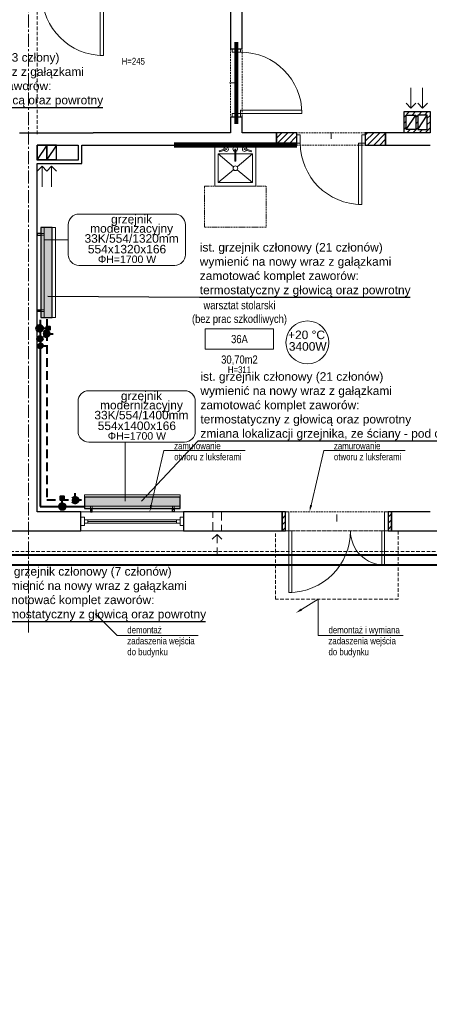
# Model space of a CAD drawing. Header units: millimetres. Extents: x 58673 to 77132, y 78327 to 116111.
# Tile 47 of 61: x 71653 to 72253, y 89996 to 91438. Entities that reach past the tile are written whole.
import ezdxf
from ezdxf import colors
from ezdxf.entities.mleader import LeaderData, LeaderLine
from ezdxf.enums import TextEntityAlignment as Align
from ezdxf.lldxf.tags import DXFTag
from ezdxf.math import Vec2, Vec3

# ---------------------------------------------------------------- set-up
doc = ezdxf.new("R2010")
doc.units = ezdxf.units.MM
doc.header["$MEASUREMENT"] = 0
for name, pattern in [('_xref_ACAD-LSN_dyspozytornia_PW_rzuty_14$0$CENTER', [2, 1.25, -0.25, 0.25, -0.25]), ('_xref_ACAD-LSN_dyspozytornia_PW_rzuty_14$0$CENTER2', [28.575, 19.05, -3.175, 3.175, -3.175]), ('_xref_ACAD-LSN_dyspozytornia_PW_rzuty_14$0$DASHED', [19.05, 12.7, -6.35]), ('_xref_ACAD-LSN_dyspozytornia_PW_rzuty_14$0$HIDDEN2', [4.7625, 3.175, -1.5875]), ('DASHED', [19.05, 12.7, -6.35])]:
    doc.linetypes.add(name, pattern=pattern)
doc.layers.get('0').update_dxf_attribs({"lineweight": 9})
doc.layers.get('Defpoints').update_dxf_attribs({"lineweight": 9})
for name, color, linetype, lineweight in [('_xref_ACAD-LSN_dyspozytornia_PW_rzuty_14$0$A drzwi aluminiowe', 250, 'Continuous', 9), ('_xref_ACAD-LSN_dyspozytornia_PW_rzuty_14$0$A drzwi płytowe', 250, 'Continuous', 9), ('_xref_ACAD-LSN_dyspozytornia_PW_rzuty_14$0$A hatch', 250, 'Continuous', 5), ('_xref_ACAD-LSN_dyspozytornia_PW_rzuty_14$0$A okna zewnetrzne', 250, 'Continuous', 9), ('_xref_ACAD-LSN_dyspozytornia_PW_rzuty_14$0$A opis', 250, 'Continuous', 13), ('_xref_ACAD-LSN_dyspozytornia_PW_rzuty_14$0$A opis pom', 250, 'Continuous', 9), ('_xref_ACAD-LSN_dyspozytornia_PW_rzuty_14$0$A opis pom pow', 250, 'Continuous', 9), ('_xref_ACAD-LSN_dyspozytornia_PW_rzuty_14$0$A opis technologia', 250, 'Continuous', 13), ('_xref_ACAD-LSN_dyspozytornia_PW_rzuty_14$0$A widok wyżej', 250, '_xref_ACAD-LSN_dyspozytornia_PW_rzuty_14$0$DASHED', 9), ('_xref_ACAD-LSN_dyspozytornia_PW_rzuty_14$0$A wyposazenie sanitarne', 250, 'Continuous', 9), ('_xref_ACAD-LSN_dyspozytornia_PW_rzuty_14$0$A zakres', 250, 'Continuous', 13), ('_xref_ACAD-LSN_dyspozytornia_PW_rzuty_14$0$A-Wall', 250, 'Continuous', 25), ('_xref_ACAD-LSN_dyspozytornia_PW_rzuty_14$0$IS grzejniki', 8, 'Continuous', 9), ('_xref_ACAD-LSN_dyspozytornia_PW_rzuty_14$0$IS nawiewniki scienne', 250, '_xref_ACAD-LSN_dyspozytornia_PW_rzuty_14$0$DASHED', 9), ('_xref_ACAD-LSN_dyspozytornia_PW_rzuty_14$0$IS wentylacja kratki istniejace', 250, 'Continuous', 9), ('_xref_ACAD-LSN_dyspozytornia_PW_rzuty_14$0$IS wentylacja kratki projektowane', 250, 'Continuous', 9), ('_xref_ACAD-LSN_dyspozytornia_PW_rzuty_14$0$S-Grid-Iden', 250, '_xref_ACAD-LSN_dyspozytornia_PW_rzuty_14$0$CENTER2', 9), ('FL_co_powrót', 5, 'DASHED', 40), ('FL_co_zasilanie', 1, 'Continuous', 40), ('FL_opis_co', 7, 'Continuous', 25), ('xref', 8, 'Continuous', 9)]:
    doc.layers.add(name, color=color, linetype=linetype, lineweight=lineweight)
doc.layers.add('_xref_ACAD-LSN_dyspozytornia_PW_rzuty_14$0$A fartuchy', color=250, linetype='_xref_ACAD-LSN_dyspozytornia_PW_rzuty_14$0$HIDDEN2', lineweight=18, transparency=0.3)
doc.layers.add('_xref_ACAD-LSN_dyspozytornia_PW_rzuty_14$0$A nadproza SBN', color=250, linetype='_xref_ACAD-LSN_dyspozytornia_PW_rzuty_14$0$CENTER', lineweight=18, transparency=0.25)
doc.layers.add('IS_Grzejnik_etykieta', color=7, linetype='Continuous', lineweight=5, true_color=0x000000)
doc.layers.add('IS_Room (Automatic)', color=7, linetype='Continuous', lineweight=5, true_color=0x000000)
doc.layers.add('IS_Grzejniki_Plan_rzut', color=7, linetype='SOLID', true_color=0x000000)
doc.styles.add('_xref_ACAD-LSN_dyspozytornia_PW_rzuty_14$0$Standard', font='ARIALN.TTF')
doc.styles.add('_xref_ACAD-LSN_dyspozytornia_PW_rzuty_14$0$STYL ASA', font='ARIALN.TTF')
doc.styles.add('Arial_____', font='arial.ttf')
doc.styles.get("Standard").update_dxf_attribs({"font": 'arial.ttf'})
tags = doc.linetypes.add('SOLID', pattern=[10, 10, 0]).pattern_tags.tags
tags[6:7] = [DXFTag(74, 4), DXFTag(75, 0), DXFTag(340, '0'), DXFTag(46, 0.0), DXFTag(50, 0.0), DXFTag(44, 0.0), DXFTag(45, 0.0)]
tags[4:5] = [DXFTag(74, 4), DXFTag(75, 0), DXFTag(340, '0'), DXFTag(46, 0.0), DXFTag(50, 0.0), DXFTag(44, 0.0), DXFTag(45, 0.0)]
doc.dimstyles.get("Standard").update_dxf_attribs({"dimtxt": 0.18, "dimasz": 0.18, "dimexe": 0.18, "dimexo": 0.0625, "dimgap": 0.09, "dimtad": 0, "dimtih": 1, "dimtoh": 1, "dimdec": 4, "dimzin": 0, "dimdsep": 46, "dimtxsty": 'Standard', "dimcen": 0.09, "dimadec": 0, "dimazin": 0, "dimtfac": 1, "dimtdec": 4, "dimtofl": 0, "dimtmove": 0, "dimatfit": 3, "dimfxl": 1, "dimtolj": 1, "dimtzin": 0, "dimarcsym": 0})
pattern_1 = [(45, (0, 0), (-4.49012806, 4.49012806), [])]

# ---------------------------------------------------------------- blocks, each defined once
blk = doc.blocks.new('_xref_ACAD-LSN_dyspozytornia_PW_rzuty_14$0$zlew porzadkowy 60x60')
for points in [[(30, 0), (30, -60), (-30, -60), (-30, 0)], [(25, -13), (25, -55), (-25, -55), (-25, -13)], [(-23.1, -9.9), (-13, -6.5), (-13.5, -4.9), (-23.6, -8.3)], [(-0.8, -23.8), (-0.8, -6), (0.9, -6), (0.9, -23.8)], [(23.1, -9.9), (13, -6.5), (13.5, -4.9), (23.6, -8.3)]]:
    blk.add_lwpolyline(points, close=True)
for points in [[(-25, -13), (-2.6, -31.8)], [(25, -13), (2.6, -31.8)], [(-2.6, -36.2), (-25, -55)], [(2.6, -36.2), (25, -55)]]:
    blk.add_lwpolyline(points)
for points in [[(-16.4, -7.7, 7.861871), (-16.9, -6.1)], [(0.9, -9.2, 7.870046), (-0.8, -9.3)], [(16.9, -6.1, 7.861871), (16.4, -7.7)]]:
    blk.add_lwpolyline(points, format="xyb")
blk.add_circle((0, -34), 3.38)
at = {"layer": 'Defpoints', "linetype": '_xref_ACAD-LSN_dyspozytornia_PW_rzuty_14$0$HIDDEN2', "ltscale": 0.5}
blk.add_lwpolyline([(-45, -60), (45, -60), (45, -120), (-45, -120)], close=True, dxfattribs=at)
blk = doc.blocks.new('_xref_ACAD-LSN_dyspozytornia_PW_rzuty_14$0$tag wn')
blk.add_lwpolyline([(-25, -7.5), (25, -7.5), (25, 7.5), (-25, 7.5)], close=True)
at = {"style": '_xref_ACAD-LSN_dyspozytornia_PW_rzuty_14$0$STYL ASA'}
blk.add_attdef('ROOM:NO', text='', height=6, dxfattribs=at).set_placement((0, 0), align=Align.MIDDLE_CENTER)
at = {"layer": '_xref_ACAD-LSN_dyspozytornia_PW_rzuty_14$0$A opis pom pow', "style": '_xref_ACAD-LSN_dyspozytornia_PW_rzuty_14$0$STYL ASA'}
blk.add_attdef('ROOM:AREA', text='', height=6, dxfattribs=at).set_placement((0, -15), align=Align.MIDDLE_CENTER)
blk = doc.blocks.new('_xref_ACAD-LSN_dyspozytornia_PW_rzuty_14$0$środek')
blk.add_line((0, 0), (0, -10))
blk = doc.blocks.new('zawór ts')
h = blk.add_hatch(color=256)
h.paths.add_polyline_path([(5, 0, 1), (-5, 0)])
edge = h.paths.add_edge_path()
edge.add_spline(control_points=[(-3.2, -3.8), (-1.1, -3.8), (1.1, -3.8), (3.2, -3.8)], knot_values=[0.691218, 0.691218, 0.691218, 0.691218, 0.820959, 0.820959, 0.820959, 0.820959], degree=3, periodic=0)
edge.add_arc((0, 0), 5, 310.1859, 360)
edge.add_line((5, 0), (-5, 0))
edge.add_arc((0, 0), 5, 180, 229.8141)
edge = h.paths.add_edge_path()
edge.add_spline(control_points=[(3.2, -3.8), (1.1, -3.8), (-1.1, -3.8), (-3.2, -3.8)], knot_values=[0.691218, 0.691218, 0.691218, 0.691218, 0.820959, 0.820959, 0.820959, 0.820959], degree=3, periodic=0)
edge.add_arc((0, 0), 5, 229.8141, 270)
edge.add_arc((0, 0), 5, 270, 310.1859)
blk.add_hatch(color=256).paths.add_polyline_path([(2.5, -15), (2.5, -10), (-2.5, -10), (-2.5, -15)])
at = {"linetype": 'ByBlock', "lineweight": -2}
blk.add_lwpolyline([(2.5, -10), (2.5, -15), (-2.5, -15), (-2.5, -10)], close=True, dxfattribs=at)
blk.add_polyline3d([(0, -5, 0), (0, -10, 0)], dxfattribs=at)
blk.add_circle((0, 0), 5, dxfattribs=at)
blk = doc.blocks.new('zawór p')
at = {"linetype": 'ByBlock', "lineweight": -2}
h = blk.add_hatch(color=256, dxfattribs=at)
h.paths.add_polyline_path([(-4.9, 0.8), (4.9, 0.8, 0.366406), (0, 5, 0.366406)])
h.paths.add_polyline_path([(5, -0.4), (-5, -0.4, 0.919375)])
h.paths.add_polyline_path([(5, 0, 0.041508), (4.9, 0.8), (-4.9, 0.8, 0.062557), (-5, -0.4), (5, -0.4, 0.020994)])
blk.add_polyline3d([(0, 5, 0), (0, 10, 0)], dxfattribs=at)
blk.add_circle((0, 0), 5, dxfattribs=at)
blk = doc.blocks.new('_xref_ACAD-LSN_dyspozytornia_PW_rzuty_14')
at = {"layer": '_xref_ACAD-LSN_dyspozytornia_PW_rzuty_14$0$A hatch', "linetype": 'Continuous', "lineweight": 5}
h = blk.add_hatch(dxfattribs=at)
h.set_pattern_fill('ANSI31', color=256, scale=2, style=0)
h.set_pattern_definition([(45, (3686.549, -1372.8084), (-4.49012806, 4.49012806), [])])
h.paths.add_polyline_path([(72253.7, 91303.2), (72215.7, 91303.2), (72215.7, 91272.2), (72253.7, 91272.2)])
h.paths.add_polyline_path([(72235.7, 91298.2), (72249.7, 91298.2), (72249.7, 91277.2), (72235.7, 91277.2)], flags=16)
h.paths.add_polyline_path([(72232.7, 91298.2), (72232.7, 91277.2), (72218.7, 91277.2), (72218.7, 91298.2)], flags=16)
h = blk.add_hatch(dxfattribs=at)
h.set_pattern_fill('ANSI31', color=256, scale=2, style=0)
h.set_pattern_definition(pattern_1)
h.paths.add_polyline_path([(72028.7, 91272.2), (72028.7, 91254.2), (72058.7, 91254.2), (72058.7, 91272.2)], flags=0)
h.paths.add_polyline_path([(72158.7, 91272.2), (72158.7, 91254.2), (72188.7, 91254.2), (72188.7, 91272.2)], flags=0)
h = blk.add_hatch(dxfattribs=at)
h.set_pattern_fill('ANSI31', color=256, scale=2, style=0)
h.set_pattern_definition(pattern_1)
h.paths.add_polyline_path([(72037.2, 90717.2), (72037.2, 90689.2), (72042.2, 90689.2), (72042.2, 90717.2)], flags=0)
h.paths.add_polyline_path([(72192.2, 90717.2), (72192.2, 90689.2), (72197.2, 90689.2), (72197.2, 90717.2)], flags=0)
at = {"layer": '_xref_ACAD-LSN_dyspozytornia_PW_rzuty_14$0$A hatch', "transparency": 33554495}
h = blk.add_hatch(dxfattribs=at)
h.set_pattern_fill('GRASS', color=256, scale=4)
h.set_pattern_definition([(90, (0, 0), (-71.84205, 71.84205), [19.05, -124.6341]), (45, (0, 0), (-71.84205, 71.84205), [19.05, -82.55]), (135, (0, 0), (-71.84205, -71.84205), [19.05, -82.55])])
edge = h.paths.add_edge_path()
edge.add_spline(control_points=[(73831.5, 88934.7), (73821.4, 88950.9), (73811.2, 88967.1), (73777.9, 89019.7), (73754.3, 89055.7), (73718.4, 89105.4), (73707.4, 89120), (73684.5, 89148.7), (73672.7, 89162.8), (73654.4, 89183.4), (73648.1, 89190.1), (73632.7, 89206.4), (73623.4, 89215.8), (73602.5, 89235.9), (73590.9, 89246.5), (73522.6, 89306.1), (73459.4, 89350), (73322.2, 89426.9), (73248.2, 89459.9), (73070, 89523.2), (72963.1, 89549.8), (72743.3, 89584.7), (72630.3, 89593.1), (72404.9, 89591.7), (72292.4, 89581.9), (72113.1, 89551), (72044.1, 89535), (71910.9, 89495.5), (71846.7, 89472), (71725, 89417.5), (71667.5, 89386.5), (71560.8, 89317.1), (71511.7, 89278.7), (71449.3, 89219.1), (71431.8, 89201), (71407, 89172.8), (71399, 89163.2), (71383.4, 89143.8), (71375.9, 89133.9), (71359, 89110.8), (71349.9, 89097.5), (71316.2, 89045.2), (71294.2, 89004.5), (71248.1, 88905.3), (71225.8, 88845.3), (71186.7, 88721.6), (71169.7, 88657.8), (71142.4, 88545.8), (71131.5, 88498.1), (71120.5, 88450.3)], knot_values=[0, 0, 0, 0, 57.207065, 57.207065, 187.181956, 187.181956, 242.95388, 242.95388, 298.725803, 298.725803, 326.611765, 326.611765, 366.532108, 366.532108, 413.640335, 413.640335, 636.601339, 636.601339, 859.562342, 859.562342, 1147.4948, 1147.4948, 1435.427258, 1435.427258, 1723.359715, 1723.359715, 1909.892427, 1909.892427, 2096.425139, 2096.425139, 2282.95785, 2282.95785, 2469.490562, 2469.490562, 2547.228377, 2547.228377, 2586.097284, 2586.097284, 2624.966192, 2624.966192, 2675.594063, 2675.594063, 2819.436148, 2819.436148, 3012.724073, 3012.724073, 3206.011998, 3206.011998, 3347.114496, 3347.114496, 3347.114496, 3347.114496], degree=3, periodic=0)
edge.add_line((71120.5, 88450.3), (73831.5, 88934.7))
h.paths.add_polyline_path([(69699.2, 89521.8), (65252.1, 89442.8), (65252.1, 88327.2), (70701.7, 88327.2), (70701.7, 88536.9, 0.419422)])
h.paths.add_polyline_path([(66521.6, 90689.2), (65352.7, 90689.2), (65352.7, 90659.2), (65323.2, 90659.2), (65323.2, 90689.2), (65229.9, 90689.2), (65239.6, 90142.7), (66521.6, 90165.5)])
edge = h.paths.add_edge_path()
edge.add_line((67744.6, 90689.2), (68718.7, 90689.2))
edge.add_line((68718.7, 90689.2), (68718.7, 90265.3))
edge.add_arc((68483.7, 90265.3), 235, -15.0402, 0, ccw=False)
edge.add_line((68710.7, 90204.3), (67744.6, 90187.2))
edge.add_line((67744.6, 90187.2), (67744.6, 90689.2))
edge = h.paths.add_edge_path()
edge.add_line((69340.2, 90689.2), (69815.7, 90689.2))
edge.add_line((69815.7, 90689.2), (69815.7, 90223.9))
edge.add_line((69815.7, 90223.9), (69350.6, 90215.7))
edge.add_arc((69575.2, 90284.7), 235, 180, 197.0741, ccw=False)
edge.add_line((69340.2, 90284.7), (69340.2, 90689.2))
edge = h.paths.add_edge_path()
edge.add_line((70216.7, 90539.2), (71051.7, 90539.2))
edge.add_line((71051.7, 90539.2), (71051.7, 90689.2))
edge.add_line((71051.7, 90689.2), (71234.7, 90689.2))
edge.add_line((71234.7, 90689.2), (71234.7, 90313))
edge.add_arc((71169.7, 90313), 65, 271.0169, 360, ccw=False)
edge.add_line((71170.8, 90248), (70216.7, 90231.1))
edge.add_line((70216.7, 90231.1), (70216.7, 90539.2))
edge = h.paths.add_edge_path()
edge.add_line((72662.7, 90689.2), (72890.7, 90689.2))
edge.add_line((72890.7, 90689.2), (72890.7, 90659.2))
edge.add_line((72890.7, 90659.2), (72903.7, 90659.2))
edge.add_line((72903.7, 90659.2), (72901.8, 90108.7))
edge.add_arc((72897.7, 90343.7), 235, 180, 271.0169, ccw=False)
edge.add_line((72662.7, 90343.7), (72662.7, 90689.2))
at = {"layer": '_xref_ACAD-LSN_dyspozytornia_PW_rzuty_14$0$A drzwi aluminiowe', "linetype": 'Continuous', "lineweight": 9, "ltscale": 0.2}
for points in [[(72047.2, 90717.2), (72042.2, 90717.2), (72042.2, 90689.2), (72047.2, 90689.2)], [(72187.2, 90717.2), (72192.2, 90717.2), (72192.2, 90689.2), (72187.2, 90689.2)]]:
    blk.add_lwpolyline(points, close=True, dxfattribs=at)
at = {"layer": '_xref_ACAD-LSN_dyspozytornia_PW_rzuty_14$0$A drzwi aluminiowe', "linetype": 'Continuous', "lineweight": 9}
for points in [[(72047.2, 90689.2), (72051.2, 90689.2), (72051.2, 90599.2), (72047.2, 90599.2)], [(72187.2, 90639.2), (72183.2, 90639.2), (72183.2, 90689.2), (72187.2, 90689.2)]]:
    blk.add_lwpolyline(points, close=True, dxfattribs=at)
at = {"layer": '_xref_ACAD-LSN_dyspozytornia_PW_rzuty_14$0$A drzwi aluminiowe', "linetype": 'Continuous', "lineweight": 9, "ltscale": 0.2, "extrusion": (0, 0, -1)}
blk.add_arc((-72047.2, 90689.2), 90, 180, 270, dxfattribs=at)
at = {"layer": '_xref_ACAD-LSN_dyspozytornia_PW_rzuty_14$0$A drzwi aluminiowe', "linetype": 'Continuous', "lineweight": 9, "ltscale": 0.2}
blk.add_arc((72187.2, 90689.2), 50, 180, 270, dxfattribs=at)
at = {"layer": '_xref_ACAD-LSN_dyspozytornia_PW_rzuty_14$0$A drzwi płytowe', "linetype": 'Continuous', "lineweight": 9}
for points in [[(71775.7, 91475.2), (71770.7, 91475.2), (71770.7, 91385.2), (71775.7, 91385.2)], [(71976.2, 91300.2), (71976.2, 91305.2), (72066.2, 91305.2), (72066.2, 91300.2)], [(72153.7, 91257.2), (72148.7, 91257.2), (72148.7, 91167.2), (72153.7, 91167.2)]]:
    blk.add_lwpolyline(points, close=True, dxfattribs=at)
at = {"layer": '_xref_ACAD-LSN_dyspozytornia_PW_rzuty_14$0$A drzwi płytowe', "linetype": 'Continuous', "lineweight": 9, "ltscale": 0.2}
for points in [[(71964.2, 91390.2), (71964.2, 91395.2), (71976.2, 91395.2), (71976.2, 91390.2)], [(71964.2, 91300.2), (71964.2, 91295.2), (71976.2, 91295.2), (71976.2, 91300.2)], [(72063.7, 91269.2), (72058.7, 91269.2), (72058.7, 91257.2), (72063.7, 91257.2)], [(72153.7, 91269.2), (72158.7, 91269.2), (72158.7, 91257.2), (72153.7, 91257.2)]]:
    blk.add_lwpolyline(points, close=True, dxfattribs=at)
for centre in [(71775.7, 91475.2), (72153.7, 91257.2)]:
    blk.add_arc(centre, 90, 180, 270, dxfattribs=at)
at = {"layer": '_xref_ACAD-LSN_dyspozytornia_PW_rzuty_14$0$A drzwi płytowe', "linetype": 'Continuous', "lineweight": 9, "ltscale": 0.2, "extrusion": (0, 0, -1)}
blk.add_arc((-71976.2, 91300.2), 90, 90, 180, dxfattribs=at)
at = {"layer": '_xref_ACAD-LSN_dyspozytornia_PW_rzuty_14$0$A fartuchy', "ltscale": 1.25, "const_width": 8}
blk.add_lwpolyline([(72058.7, 91254.2), (71878.7, 91254.2)], dxfattribs=at)
at = {"layer": '_xref_ACAD-LSN_dyspozytornia_PW_rzuty_14$0$A nadproza SBN', "ltscale": 4, "const_width": 6}
blk.add_lwpolyline([(71970.2, 91405.2), (71970.2, 91285.2)], dxfattribs=at)
at = {"layer": '_xref_ACAD-LSN_dyspozytornia_PW_rzuty_14$0$A okna zewnetrzne', "linetype": 'Continuous', "lineweight": 9}
for p, q in [((71742.7, 90717.2), (71892.7, 90717.2)), ((71752.7, 90700.7), (71752.7, 90705.7)), ((71752.7, 90703.2), (71882.7, 90703.2)), ((71882.7, 90700.7), (71882.7, 90705.7)), ((71742.7, 90689.2), (71892.7, 90689.2))]:
    blk.add_line(p, q, dxfattribs=at)
for points in [[(71747.7, 90709.2), (71742.7, 90709.2), (71742.7, 90697.2), (71747.7, 90697.2)], [(71747.7, 90700.7), (71747.7, 90705.7), (71887.7, 90705.7), (71887.7, 90700.7)], [(71887.7, 90709.2), (71892.7, 90709.2), (71892.7, 90697.2), (71887.7, 90697.2)]]:
    blk.add_lwpolyline(points, close=True, dxfattribs=at)
at = {"layer": '_xref_ACAD-LSN_dyspozytornia_PW_rzuty_14$0$A widok wyżej', "linetype": '_xref_ACAD-LSN_dyspozytornia_PW_rzuty_14$0$DASHED', "lineweight": 9, "ltscale": 0.2}
for p, q in [((71961.7, 91395.2), (71961.7, 91295.2)), ((71978.7, 91395.2), (71961.7, 91395.2)), ((71978.7, 91295.2), (71978.7, 91395.2)), ((71961.7, 91295.2), (71978.7, 91295.2)), ((72158.7, 91272.2), (72058.7, 91272.2)), ((72058.7, 91254.2), (72158.7, 91254.2)), ((71892.7, 90717.2), (71742.7, 90717.2)), ((72192.2, 90717.2), (72042.2, 90717.2)), ((71742.7, 90689.2), (71892.7, 90689.2)), ((72042.2, 90689.2), (72192.2, 90689.2))]:
    blk.add_line(p, q, dxfattribs=at)
at = {"layer": '_xref_ACAD-LSN_dyspozytornia_PW_rzuty_14$0$A widok wyżej', "ltscale": 0.4}
for points in [[(71678.7, 91270.2), (71678.7, 91473.2)], [(65352.7, 90659.2), (72855.7, 90659.2)]]:
    blk.add_lwpolyline(points, dxfattribs=at)
blk.add_lwpolyline([(72027.2, 90689.2), (72207.2, 90689.2), (72207.2, 90589.2), (72027.2, 90589.2)], close=True, dxfattribs=at)
at = {"layer": '_xref_ACAD-LSN_dyspozytornia_PW_rzuty_14$0$A zakres', "linetype": '_xref_ACAD-LSN_dyspozytornia_PW_rzuty_14$0$DASHED', "transparency": 33554623, "const_width": 3}
for points in [[(67446.2, 92031.2), (67446.2, 90639.2), (72869.7, 90639.2), (72869.7, 92031.2)], [(69888.7, 91499.2), (69888.7, 92016.2), (72859.7, 92016.2), (72859.7, 90654.2), (70481.7, 90654.2), (70481.7, 91280.4), (70101.2, 91280.2), (70101.2, 91499.2)]]:
    blk.add_lwpolyline(points, close=True, dxfattribs=at)
at = {"layer": '_xref_ACAD-LSN_dyspozytornia_PW_rzuty_14$0$A-Wall', "linetype": 'Continuous', "lineweight": 25}
for p, q in [((71978.7, 91395.2), (71978.7, 91953.2)), ((71961.7, 91480.2), (71961.7, 91395.2)), ((71961.7, 91395.2), (71978.7, 91395.2)), ((71978.7, 91295.2), (71961.7, 91295.2)), ((71961.7, 91295.2), (71961.7, 91272.2)), ((71978.7, 91272.2), (71978.7, 91295.2)), ((71652.7, 91272.2), (71760.7, 91272.2)), ((71776.7, 91272.2), (71760.7, 91272.2)), ((71961.7, 91272.2), (71776.7, 91272.2)), ((72028.7, 91272.2), (71978.7, 91272.2)), ((72028.7, 91254.2), (72028.7, 91272.2)), ((72028.7, 91272.2), (72028.7, 91254.2)), ((72058.7, 91272.2), (72028.7, 91272.2)), ((72058.7, 91254.2), (72058.7, 91272.2)), ((72158.7, 91272.2), (72158.7, 91254.2)), ((72188.7, 91272.2), (72158.7, 91272.2)), ((72188.7, 91254.2), (72188.7, 91272.2)), ((72188.7, 91272.2), (72188.7, 91254.2)), ((72253.7, 91272.2), (72188.7, 91272.2)), ((71678.7, 91232.2), (71678.7, 91254.2)), ((71678.7, 91254.2), (71738.7, 91254.2)), ((71738.7, 91254.2), (71738.7, 91232.2)), ((71743.7, 91254.2), (71776.7, 91254.2)), ((71743.7, 91227.2), (71743.7, 91254.2)), ((71776.7, 91254.2), (72028.7, 91254.2)), ((72028.7, 91254.2), (72058.7, 91254.2)), ((72158.7, 91254.2), (72188.7, 91254.2)), ((72188.7, 91254.2), (72253.7, 91254.2)), ((71738.7, 91232.2), (71678.7, 91232.2)), ((71678.7, 90819.7), (71678.7, 91227.2)), ((71678.7, 91227.2), (71743.7, 91227.2)), ((71678.7, 90717.2), (71678.7, 90819.7)), ((71742.7, 90717.2), (71678.7, 90717.2)), ((71742.7, 90689.2), (71742.7, 90717.2)), ((71892.7, 90717.2), (71892.7, 90689.2)), ((72037.2, 90717.2), (71892.7, 90717.2)), ((72037.2, 90689.2), (72037.2, 90717.2)), ((72037.2, 90717.2), (72037.2, 90689.2)), ((72042.2, 90717.2), (72037.2, 90717.2)), ((72042.2, 90689.2), (72042.2, 90717.2)), ((72192.2, 90717.2), (72192.2, 90689.2)), ((72197.2, 90717.2), (72192.2, 90717.2)), ((72197.2, 90689.2), (72197.2, 90717.2)), ((72197.2, 90717.2), (72197.2, 90689.2)), ((72253.7, 90717.2), (72197.2, 90717.2)), ((71638.7, 90689.2), (71742.7, 90689.2)), ((71892.7, 90689.2), (72037.2, 90689.2)), ((72037.2, 90689.2), (72042.2, 90689.2)), ((72192.2, 90689.2), (72197.2, 90689.2)), ((72197.2, 90689.2), (72317.2, 90689.2))]:
    blk.add_line(p, q, dxfattribs=at)
for points in [[(72215.7, 91303.2), (72253.7, 91303.2), (72253.7, 91272.2), (72215.7, 91272.2)], [(72232.7, 91298.2), (72232.7, 91277.2), (72218.7, 91277.2), (72218.7, 91298.2)], [(72235.7, 91277.2), (72249.7, 91277.2), (72249.7, 91298.2), (72235.7, 91298.2)]]:
    blk.add_lwpolyline(points, close=True, dxfattribs=at)
for points in [[(72218.7, 91277.2), (72232.7, 91298.2)], [(72235.7, 91277.2), (72249.7, 91298.2)]]:
    blk.add_lwpolyline(points, dxfattribs=at)
at = {"layer": '_xref_ACAD-LSN_dyspozytornia_PW_rzuty_14$0$A-Wall'}
for points in [[(71678.7, 91233.2), (71692.7, 91233.2), (71692.7, 91254.2), (71678.7, 91254.2)], [(71692.7, 91233.2), (71706.7, 91233.2), (71706.7, 91254.2), (71692.7, 91254.2)]]:
    blk.add_lwpolyline(points, close=True, dxfattribs=at)
for points in [[(71692.7, 91254.2), (71678.7, 91233.2)], [(71706.7, 91254.2), (71692.7, 91233.2)]]:
    blk.add_lwpolyline(points, dxfattribs=at)
at = {"layer": '_xref_ACAD-LSN_dyspozytornia_PW_rzuty_14$0$IS grzejniki'}
for p, q in [((71688.7, 91133.6), (71688.7, 91001.6)), ((71705.3, 91133.6), (71688.7, 91133.6)), ((71705.3, 91001.6), (71705.3, 91133.6)), ((71688.7, 91124.9), (71683.7, 91124.9)), ((71683.7, 91124.9), (71683.7, 91122.4)), ((71683.7, 91122.4), (71688.7, 91122.4)), ((71683.7, 91010.4), (71683.7, 91012.9)), ((71683.7, 91012.9), (71688.7, 91012.9)), ((71688.7, 91010.4), (71683.7, 91010.4)), ((71688.7, 91001.6), (71705.3, 91001.6)), ((71887.9, 90742.2), (71747.9, 90742.2)), ((71747.9, 90742.2), (71747.9, 90725.6)), ((71887.9, 90725.6), (71887.9, 90742.2)), ((71747.9, 90725.6), (71887.9, 90725.6)), ((71756.7, 90725.6), (71756.7, 90720.6)), ((71756.7, 90720.6), (71759.2, 90720.6)), ((71759.2, 90720.6), (71759.2, 90725.6)), ((71876.7, 90720.6), (71876.7, 90725.6)), ((71879.2, 90720.6), (71876.7, 90720.6)), ((71879.2, 90725.6), (71879.2, 90720.6))]:
    blk.add_line(p, q, dxfattribs=at)
at = {"layer": '_xref_ACAD-LSN_dyspozytornia_PW_rzuty_14$0$IS nawiewniki scienne'}
blk.add_lwpolyline([(71935.7, 90717.2), (71948.4, 90717.2), (71948.4, 90689.2), (71935.7, 90689.2)], close=True, dxfattribs=at)
for points in [[(71934.9, 90677.1), (71942, 90684.2), (71949.1, 90677.1)], [(71942, 90684.2), (71942, 90654.2)]]:
    blk.add_lwpolyline(points, dxfattribs=at)
at = {"layer": '_xref_ACAD-LSN_dyspozytornia_PW_rzuty_14$0$IS wentylacja kratki istniejace'}
for points in [[(71692.8, 91216.1), (71685.7, 91223.2), (71678.6, 91216.1)], [(71685.7, 91223.2), (71685.7, 91193.2)], [(71706.8, 91216.1), (71699.7, 91223.2), (71692.6, 91216.1)], [(71699.7, 91223.2), (71699.7, 91193.2)]]:
    blk.add_lwpolyline(points, dxfattribs=at)
at = {"layer": '_xref_ACAD-LSN_dyspozytornia_PW_rzuty_14$0$IS wentylacja kratki projektowane'}
for points in [[(72225.7, 91308.2), (72225.7, 91338.2)], [(72242.7, 91308.2), (72242.7, 91338.2)], [(72218.6, 91315.3), (72225.7, 91308.2), (72232.8, 91315.3)], [(72235.6, 91315.3), (72242.7, 91308.2), (72249.8, 91315.3)]]:
    blk.add_lwpolyline(points, dxfattribs=at)
at = {"layer": '_xref_ACAD-LSN_dyspozytornia_PW_rzuty_14$0$S-Grid-Iden'}
blk.add_lwpolyline([(71665.7, 92131.2), (71665.7, 90539.2)], dxfattribs=at)
at = {"layer": '_xref_ACAD-LSN_dyspozytornia_PW_rzuty_14$0$A drzwi aluminiowe', "linetype": 'Continuous', "lineweight": 9, "ltscale": 0.2, "extrusion": (0, 0, -1), "zscale": -1, "rotation": 180}
blk.add_blockref('_xref_ACAD-LSN_dyspozytornia_PW_rzuty_14$0$środek', (-72117.2, 90703.2), dxfattribs=at)
at = {"layer": '_xref_ACAD-LSN_dyspozytornia_PW_rzuty_14$0$A drzwi płytowe', "linetype": 'Continuous', "lineweight": 9, "ltscale": 0.2, "extrusion": (0, 0, -1), "zscale": -1, "rotation": 90}
blk.add_blockref('_xref_ACAD-LSN_dyspozytornia_PW_rzuty_14$0$środek', (-71970.2, 91345.2), dxfattribs=at)
at = {"layer": '_xref_ACAD-LSN_dyspozytornia_PW_rzuty_14$0$A drzwi płytowe', "linetype": 'Continuous', "lineweight": 9, "ltscale": 0.2, "rotation": 180}
blk.add_blockref('_xref_ACAD-LSN_dyspozytornia_PW_rzuty_14$0$środek', (72108.7, 91263.2), dxfattribs=at)
at = {"layer": '_xref_ACAD-LSN_dyspozytornia_PW_rzuty_14$0$A opis pom', "linetype": 'Continuous', "lineweight": 9, "xscale": 2, "yscale": 2, "zscale": 2}
blk.add_blockref('_xref_ACAD-LSN_dyspozytornia_PW_rzuty_14$0$tag wn', (71974.7, 90970.2), dxfattribs=at).add_auto_attribs({'ROOM:NO': '36A', 'ROOM:AREA': '30,70m2'})
at = {"layer": '_xref_ACAD-LSN_dyspozytornia_PW_rzuty_14$0$A wyposazenie sanitarne'}
blk.add_blockref('_xref_ACAD-LSN_dyspozytornia_PW_rzuty_14$0$zlew porzadkowy 60x60', (71968.7, 91254.2), dxfattribs=at)
at = {"layer": '_xref_ACAD-LSN_dyspozytornia_PW_rzuty_14$0$A opis', "linetype": 'Continuous', "lineweight": 9, "char_height": 10, "attachment_point": 5, "style": '_xref_ACAD-LSN_dyspozytornia_PW_rzuty_14$0$Standard'}
for s, insert in [('\\A1;\\pxqc;H=245', (71819.2, 91376.8)), ('\\A1;\\pxqc;H=311', (71974.7, 90925.2))]:
    blk.add_mtext_dynamic_manual_height_columns(s, width=72.748, gutter_width=1, heights=[0], dxfattribs=dict(at, insert=insert))
at = {"layer": '_xref_ACAD-LSN_dyspozytornia_PW_rzuty_14$0$A opis technologia', "insert": (71974.7, 90990.2), "char_height": 12, "attachment_point": 8, "style": '_xref_ACAD-LSN_dyspozytornia_PW_rzuty_14$0$STYL ASA'}
blk.add_mtext_dynamic_manual_height_columns('warsztat stolarski\\P(bez prac szkodliwych)', width=187.649, gutter_width=1, heights=[0], dxfattribs=at)
at = {"layer": '_xref_ACAD-LSN_dyspozytornia_PW_rzuty_14$0$A opis', "linetype": 'Continuous', "lineweight": 9}
ml = blk.add_multileader_mtext('Standard', dxfattribs=at)
ml.set_content('zamurowanie otworu z luksferami', color=256, style='_xref_ACAD-LSN_dyspozytornia_PW_rzuty_14$0$STYL ASA')
ml.set_leader_properties()
ml.build(insert=Vec2(0, 0))
ml.multileader.update_dxf_attribs({"text_left_attachment_type": 6, "text_right_attachment_type": 6, "dogleg_length": 3, "arrow_head_size": 10})
ctx = ml.context
ctx.base_point, ctx.char_height, ctx.arrow_head_size, ctx.landing_gap_size, ctx.plane_origin = Vec3(71869.1, 90806.8), 10, 10, 10, Vec3(71584.9, 90268.4)
ctx.left_attachment, ctx.right_attachment = 6, 6
notes = []
notes.append((ctx, [(0, (1, 1, 0), (71864.1, 90806.8), (1, 0), 4.99, [(0, [(71843.3, 90717.2)], 0, [])])]))
ctx.mtext.insert, ctx.mtext.width, ctx.mtext.line_spacing_factor, ctx.mtext.flow_direction = Vec3(71879.1, 90818.8), 103.083, 0.96, 5
ml = blk.add_multileader_mtext('Standard', dxfattribs=at)
ml.set_content('zamurowanie otworu z luksferami', color=256, style='_xref_ACAD-LSN_dyspozytornia_PW_rzuty_14$0$STYL ASA')
ml.set_leader_properties()
ml.build(insert=Vec2(0, 0))
ml.multileader.update_dxf_attribs({"text_left_attachment_type": 6, "text_right_attachment_type": 6, "dogleg_length": 3, "arrow_head_size": 10})
ctx = ml.context
ctx.base_point, ctx.char_height, ctx.arrow_head_size, ctx.landing_gap_size, ctx.plane_origin = Vec3(72103, 90806.8), 10, 10, 10, Vec3(71818.8, 90268.4)
ctx.left_attachment, ctx.right_attachment = 6, 6
notes.append((ctx, [(0, (1, 1, 0), (72098, 90806.8), (1, 0), 4.99, [(0, [(72077.2, 90717.2)], 0, [])])]))
ctx.mtext.insert, ctx.mtext.width, ctx.mtext.line_spacing_factor, ctx.mtext.flow_direction = Vec3(72113, 90818.8), 103.083, 0.96, 5
ml = blk.add_multileader_mtext('Standard', dxfattribs=at)
ml.set_content('demontaż i wymiana zadaszenia wejścia do budynku', color=256, style='_xref_ACAD-LSN_dyspozytornia_PW_rzuty_14$0$STYL ASA')
ml.set_leader_properties()
ml.build(insert=Vec2(0, 0))
ml.multileader.update_dxf_attribs({"text_left_attachment_type": 6, "text_right_attachment_type": 6, "dogleg_length": 3, "arrow_head_size": 10})
ctx = ml.context
ctx.base_point, ctx.char_height, ctx.arrow_head_size, ctx.landing_gap_size, ctx.plane_origin = Vec3(72095, 90536.4), 10, 10, 10, Vec3(71810.8, 90043)
ctx.left_attachment, ctx.right_attachment = 6, 6
notes.append((ctx, [(1, (1, 1, 0), (72090, 90536.4), (1, 0), 4.99, [(1, [(72057.2, 90569.2), (72090, 90589.2)], 0, [])])]))
ctx.mtext.insert, ctx.mtext.width, ctx.mtext.line_spacing_factor, ctx.mtext.flow_direction = Vec3(72105, 90549.3), 108.261, 0.96, 5
ml = blk.add_multileader_mtext('Standard', dxfattribs=at)
ml.set_content('demontaż zadaszenia wejścia do budynku', color=256, style='_xref_ACAD-LSN_dyspozytornia_PW_rzuty_14$0$STYL ASA')
ml.set_leader_properties()
ml.build(insert=Vec2(0, 0))
ml.multileader.update_dxf_attribs({"text_left_attachment_type": 6, "text_right_attachment_type": 6, "dogleg_length": 3, "arrow_head_size": 10})
ctx = ml.context
ctx.base_point, ctx.char_height, ctx.arrow_head_size, ctx.landing_gap_size, ctx.plane_origin = Vec3(71800.5, 90536.4), 10, 10, 10, Vec3(71516.3, 90043)
ctx.left_attachment, ctx.right_attachment = 6, 6
notes.append((ctx, [(0, (1, 1, 0), (71795.5, 90536.4), (1, 0), 4.99, [(0, [(71762.7, 90569.2)], 0, [])])]))
ctx.mtext.insert, ctx.mtext.width, ctx.mtext.line_spacing_factor, ctx.mtext.flow_direction = Vec3(71810.5, 90549.3), 102.787, 0.96, 5
for ctx, leaders in notes:
    for number, flags, end, landing, length, lines in leaders:
        leader = LeaderData()
        leader.index, (leader.has_last_leader_line, leader.has_dogleg_vector, leader.attachment_direction) = number, flags
        leader.last_leader_point, leader.dogleg_vector, leader.dogleg_length = Vec3(end), Vec3(landing), length
        for number, points, colour, breaks in lines:
            line = LeaderLine()
            line.index, line.vertices, line.color, line.breaks = number, Vec3.list(points), colors.encode_raw_color(colour), breaks
            leader.lines.append(line)
        ctx.leaders.append(leader)

msp = doc.modelspace()

# ---------------------------------------------------------------- block references
at = {"layer": 'xref'}
msp.add_blockref('_xref_ACAD-LSN_dyspozytornia_PW_rzuty_14', (0, 0), dxfattribs=at)

# ---------------------------------------------------------------- next in the draw order: hatches: boundary and pattern name
at = {"layer": 'FL_co_powrót'}
msp.add_hatch(color=256, dxfattribs=at).paths.add_polyline_path([(71678.774, 90960.577, -1), (71686.774, 90960.577, -1)])
at = {"layer": 'FL_co_zasilanie'}
msp.add_hatch(color=256, dxfattribs=at).paths.add_polyline_path([(71678.774, 90970.577, -1), (71686.774, 90970.577, -1)])
at = {"layer": 'IS_Grzejniki_Plan_rzut'}
for points in [[(71683.684, 91133.6), (71683.684, 91001.6), (71700.284, 91001.6), (71700.284, 91133.6)], [(71747.948, 90722.22), (71887.948, 90722.22), (71887.948, 90738.82), (71747.948, 90738.82)]]:
    msp.add_hatch(color=8, dxfattribs=at).paths.add_polyline_path(points)

# ---------------------------------------------------------------- next in the draw order: linework, layer by layer
at = {"layer": 'FL_co_powrót'}
for p, q in [((71692.774, 90999.14), (71692.774, 90735)), ((71682.774, 90960.5), (71692.774, 90960.5)), ((71692.774, 90735), (71747.948, 90735))]:
    msp.add_line(p, q, dxfattribs=at)
msp.add_circle((71682.774, 90960.577), 4, dxfattribs=at)
at = {"layer": 'FL_co_zasilanie'}
for p, q in [((71682.774, 90998.5), (71682.774, 90725)), ((71682.774, 90725), (71747.948, 90725))]:
    msp.add_line(p, q, dxfattribs=at)
msp.add_circle((71682.774, 90970.577), 4, dxfattribs=at)
at = {"layer": 'IS_Grzejnik_etykieta'}
for p, q in [((71724.056, 91115.577), (71689.027, 91115.577)), ((71807.602, 90732.72), (71807.602, 90819.411))]:
    msp.add_line(p, q, dxfattribs=at)
for points in [[(71739.681, 91078.033), (71879.894, 91078.033, 0.41421356), (71895.519, 91093.658), (71895.519, 91137.496, 0.41421356), (71879.894, 91153.121), (71739.681, 91153.121, 0.41421356), (71724.056, 91137.496), (71724.056, 91093.658, 0.41421356)], [(71754.103, 90819.411), (71894.315, 90819.411, 0.41421356), (71909.94, 90835.036), (71909.94, 90878.874, 0.41421356), (71894.315, 90894.499), (71754.103, 90894.499, 0.41421356), (71738.478, 90878.874), (71738.478, 90835.036, 0.41421356)]]:
    msp.add_lwpolyline(points, format="xyb", close=True, dxfattribs=at)
at = {"layer": 'IS_Grzejniki_Plan_rzut', "lineweight": 30}
for p, q in [((71683.684, 91133.6), (71683.684, 91001.6)), ((71700.284, 91133.6), (71683.684, 91133.6)), ((71683.684, 91133.6), (71683.684, 91133.6)), ((71700.284, 91001.6), (71700.284, 91133.6)), ((71683.684, 91124.85), (71678.684, 91124.85)), ((71678.684, 91124.85), (71678.684, 91122.35)), ((71678.684, 91122.35), (71683.684, 91122.35)), ((71678.684, 91010.35), (71678.684, 91012.85)), ((71678.684, 91012.85), (71683.684, 91012.85)), ((71683.684, 91010.35), (71678.684, 91010.35)), ((71683.684, 91001.6), (71700.284, 91001.6)), ((71887.948, 90738.82), (71747.948, 90738.82)), ((71747.948, 90738.82), (71747.948, 90722.22)), ((71887.948, 90722.22), (71887.948, 90738.82)), ((71747.948, 90722.22), (71887.948, 90722.22)), ((71747.948, 90722.22), (71747.948, 90722.22)), ((71756.698, 90722.22), (71756.698, 90717.22)), ((71756.698, 90717.22), (71759.198, 90717.22)), ((71759.198, 90717.22), (71759.198, 90722.22)), ((71876.698, 90717.22), (71876.698, 90722.22)), ((71879.198, 90717.22), (71876.698, 90717.22)), ((71879.198, 90722.22), (71879.198, 90717.22))]:
    msp.add_line(p, q, dxfattribs=at)
at = {"layer": 'IS_Room (Automatic)'}
msp.add_circle((72074.099, 90965.3), 31.395, dxfattribs=at)

# ---------------------------------------------------------------- next in the draw order: block references
at = {"layer": 'FL_co_powrót', "rotation": 270}
msp.add_blockref('zawór p', (71691.745, 90977.965), dxfattribs=at)
at = {"layer": 'FL_co_powrót'}
msp.add_blockref('zawór p', (71734.035, 90734.47), dxfattribs=at)
at = {"layer": 'FL_co_zasilanie'}
for p, rotation in [((71682.049, 90986), 89.99999999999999), ((71715.309, 90725), 180)]:
    msp.add_blockref('zawór ts', p, dxfattribs=dict(at, rotation=rotation))

# ---------------------------------------------------------------- next in the draw order: texts
at = {"layer": 'FL_opis_co', "char_height": 12.5, "attachment_point": 7}
for s, insert in [('\\fArial|b0|i0|c238;ist. grzejnik członowy (3 człony)\\Pwymienić na nowy wraz z gałązkami \\Pzamotować komplet zaworów: \\Ptermostatyczny z głowicą oraz powrotny', (71466.6, 91310.014)), ('\\fArial|b0|i0|c238;ist. grzejnik członowy (21 członów)\\Pwymienić na nowy wraz z gałązkami \\Pzamotować komplet zaworów: \\Ptermostatyczny z głowicą oraz powrotny', (71916.6, 91032)), ('\\fArial|b0|i0|c238;ist. grzejnik członowy (21 członów)\\Pwymienić na nowy wraz z gałązkami \\Pzamotować komplet zaworów: \\Ptermostatyczny z głowicą oraz powrotny\\Pzmiana lokalizacji grzejnika, ze ściany - pod okno', (71917.5, 90822)), ('\\fArial|b0|i0|c238;ist. grzejnik członowy (7 członów)\\Pwymienić na nowy wraz z gałązkami \\Pzamotować komplet zaworów: \\Ptermostatyczny z głowicą oraz powrotny', (71617.284, 90557.514))]:
    msp.add_mtext(s, dxfattribs=dict(at, insert=insert))
at = {"layer": 'IS_Grzejnik_etykieta', "color": 18, "true_color": 0x000000, "transparency": 33554687, "style": 'Arial_____'}
for s, p in [('grzejnik', (71816.81, 91135.691)), ('modernizacyjny', (71816.81, 91122.132)), ('33K/554/1320mm', (71816.81, 91107.447)), ('grzejnik', (71831.231, 90877.069)), ('modernizacyjny', (71831.231, 90863.51)), ('33K/554/1400mm', (71831.231, 90848.826))]:
    msp.add_text(s, height=12.5, dxfattribs=at).set_placement(p, align=Align.BOTTOM_CENTER)
for s, height, p in [('554x1320x166', 12.5, (71810.084, 91108.071)), ('ΦH=1700 W', 11, (71810.084, 91092.446)), ('554x1400x166', 12.5, (71824.506, 90849.45)), ('ΦH=1700 W', 11, (71824.506, 90833.825))]:
    msp.add_text(s, height=height, dxfattribs=at).set_placement(p, align=Align.TOP_CENTER)
at = {"layer": 'IS_Room (Automatic)', "color": 18, "true_color": 0x000000, "transparency": 33554687, "style": 'Arial_____'}
for s, p in [('+20 °C', (72072.879, 90976.321)), ('3400W', (72074.607, 90959.41))]:
    msp.add_text(s, height=12.5, dxfattribs=at).set_placement(p, align=Align.MIDDLE_CENTER)

# ---------------------------------------------------------------- next in the draw order: leaders
at = {"layer": 'FL_opis_co', "annotation_type": 0, "has_hookline": 1, "hookline_direction": 0}
for points, text_width in [([(71398.5, 91285.72), (71463.475, 91309.389), (71465.975, 91309.389)], 307.9), ([(71694.184, 91033), (71915.975, 91031.375)], 307.9), ([(71417, 90846.5), (71614.159, 90556.889), (71616.659, 90556.889)], 307.9), ([(71831.5, 90732.72), (71914.375, 90821.375), (71916.875, 90821.375)], 379.125)]:
    msp.add_leader(points, dimstyle='Standard', override={"dimtxt": 2.5, "dimasz": 2.5, "dimexe": 1.25, "dimexo": 0.625, "dimgap": 0.625, "dimtad": 1, "dimtih": 0, "dimtoh": 0, "dimdec": 2, "dimzin": 8, "dimdsep": 44, "dimcen": 2.5, "dimtdec": 2, "dimtofl": 1, "dimldrblk": 'None', "dimtolj": 0, "dimtzin": 8}, dxfattribs=dict(at, text_width=text_width))

doc.saveas('drawing.dxf')
